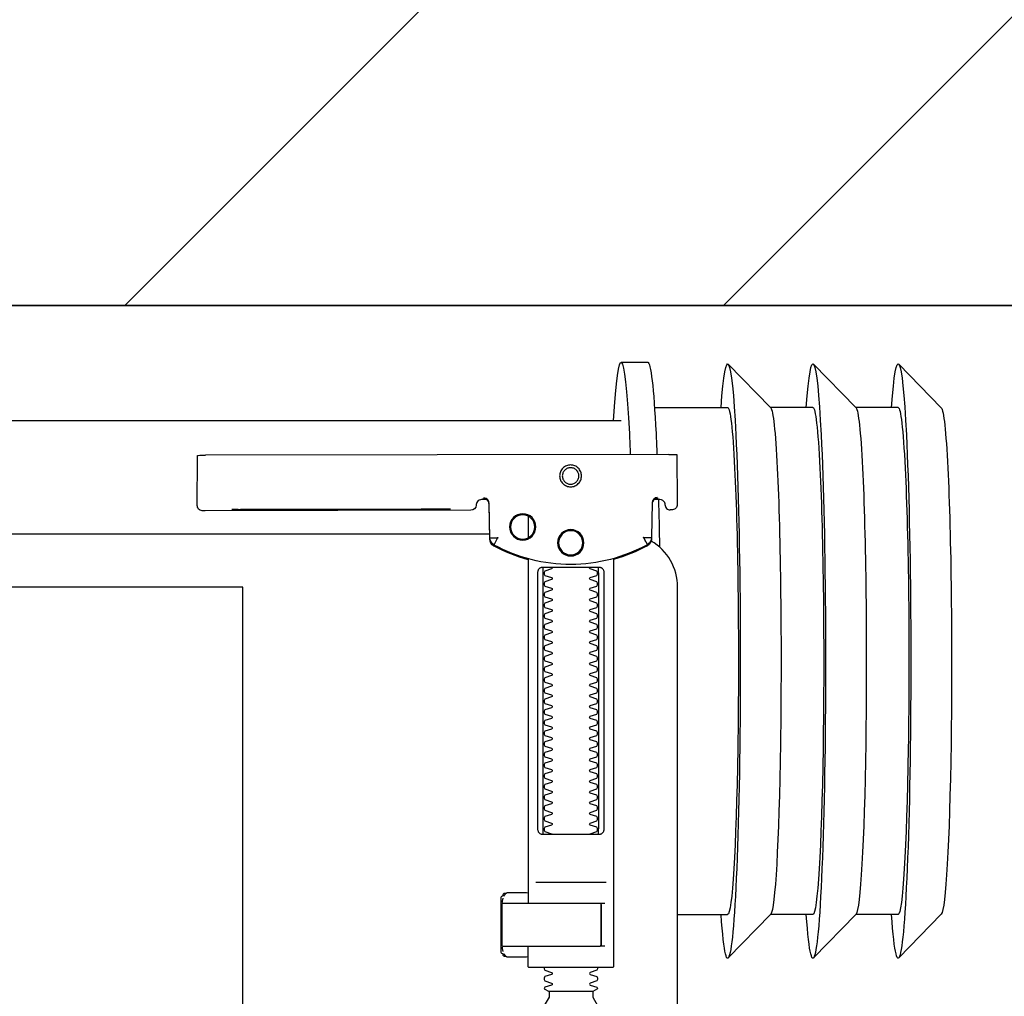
# Model space of a CAD drawing. Header units: millimetres. Extents: x 28600 to 181045, y -399112 to -163690.
# Tile 132 of 256: x 60986 to 61005, y -197748 to -197729. Entities that reach past the tile are written whole.
import ezdxf

# ---------------------------------------------------------------- set-up
doc = ezdxf.new("R2010")
doc.units = ezdxf.units.MM
doc.layers.get('0').update_dxf_attribs({"color": 8})
doc.layers.add('!! 1_hatch projektowane ściany', color=8, linetype='Continuous')
doc.layers.add('!! 1_PROJ Sciany', color=8, linetype='Continuous')
doc.layers.add('!!_@ wypos sanit nd', color=8, linetype='Continuous', plot=False)

# ---------------------------------------------------------------- blocks, each defined once
blk = doc.blocks.new('A$C4ebe9e89')
for points in [[(-0.24944, 0.17326), (-0.24147, 0.18145)], [(-0.24136, 0.17331), (-0.23341, 0.17331), (-0.22548, 0.18145)], [(-0.22538, 0.17331), (-0.21743, 0.17331), (-0.2095, 0.18145)], [(-0.18941, 0.18181), (-0.19441, 0.18181)], [(-0.19567, 0.17331), (-0.20939, 0.17331)], [(-0.18941, 0.17081), (-0.04454, 0.17081), (-0.04035, 0.17071), (-0.03616, 0.17042), (-0.032, 0.16993), (-0.02786, 0.16925), (-0.02376, 0.16837), (-0.0197, 0.16731), (-0.0157, 0.16606), (-0.01176, 0.16462), (-0.00789, 0.163), (-0.0041, 0.1612), (-0.0004, 0.15923), (0.0032, 0.15708), (0.00671, 0.15478), (0.0101, 0.1523), (0.01337, 0.14968)], [(-0.19839, 0.16455), (-0.11148, 0.16437)], [(-0.19593, 0.15629), (-0.19608, 0.15629), (-0.19638, 0.15629), (-0.19593, 0.1562), (-0.19577, 0.15614), (-0.19563, 0.15605), (-0.19551, 0.15594), (-0.1954, 0.15581), (-0.19532, 0.15567), (-0.19526, 0.15551), (-0.19523, 0.15535)], [(-0.16479, 0.14865), (-0.16466, 0.1552), (-0.16464, 0.15536), (-0.1646, 0.15551), (-0.16454, 0.15566), (-0.16445, 0.15579), (-0.16435, 0.15591), (-0.16422, 0.15601), (-0.16408, 0.15609), (-0.16394, 0.15614), (-0.16348, 0.15622), (-0.1638, 0.15623), (-0.16395, 0.15623)], [(-0.12195, 0.15427), (-0.15195, 0.15433)], [(-0.15195, 0.15423), (-0.12195, 0.15417)], [(-0.172, 0.15297), (-0.172, 0.14892)], [(0.16493, 0.14968), (-0.16477, 0.14968)], [(-0.172, 0.14497), (-0.172, 0.08036)], [(-0.1852, 0.14236), (-0.1852, 0.09436)], [(-0.1748, 0.09436), (-0.1748, 0.14236)], [(-0.11847, 0.04968), (-0.11847, 0.13968), (0.11153, 0.13968), (0.11153, 0.04968)], [(-0.17342, 0.08436), (-0.18658, 0.08436)], [(-0.172, 0.0823), (-0.17167, 0.08236), (-0.1682, 0.08236), (-0.16809, 0.08236), (-0.16798, 0.08234), (-0.16789, 0.08225), (-0.16779, 0.08224), (-0.16762, 0.08223), (-0.16752, 0.08223), (-0.16741, 0.08221), (-0.1673, 0.08214), (-0.16725, 0.082), (-0.16725, 0.08174), (-0.16711, 0.08172), (-0.16701, 0.08168), (-0.16693, 0.08162), (-0.16687, 0.08148), (-0.16687, 0.07124), (-0.16691, 0.07111), (-0.16701, 0.07103), (-0.16725, 0.07098), (-0.16725, 0.07071), (-0.16728, 0.07061), (-0.16735, 0.07054), (-0.16746, 0.0705), (-0.16762, 0.07049), (-0.16775, 0.07048), (-0.16789, 0.07046), (-0.16797, 0.07039), (-0.16807, 0.07036), (-0.1682, 0.07036), (-0.17167, 0.07036), (-0.172, 0.07041)], [(-0.16829, 0.08235), (-0.16772, 0.08221), (-0.16738, 0.08176)], [(-0.16723, 0.08135), (-0.16714, 0.08082), (-0.16713, 0.08055)], [(-0.18633, 0.08036), (-0.17526, 0.08036), (-0.17367, 0.08036)], [(-0.24944, 0.07835), (-0.24147, 0.07016)], [(-0.24136, 0.07831), (-0.23341, 0.07831), (-0.22548, 0.07016)], [(-0.22538, 0.07831), (-0.21743, 0.07831), (-0.2095, 0.07016)], [(-0.2, 0.07831), (-0.20939, 0.07831)], [(-0.18633, 0.07236), (-0.1855, 0.07236), (-0.18567, 0.07246), (-0.1857, 0.07256)], [(-0.16713, 0.07216), (-0.16714, 0.0719), (-0.16723, 0.07137)], [(-0.16738, 0.07096), (-0.16772, 0.07051), (-0.16829, 0.07036)], [(-0.1841, 0.06388), (-0.1759, 0.06388)]]:
    blk.add_lwpolyline(points)
for points in [[(-0.19989, 0.16454), (-0.19995, 0.15554, 0.009369), (-0.19993, 0.15511), (-0.19991, 0.15494), (-0.19986, 0.15477), (-0.19978, 0.15461), (-0.19968, 0.15447), (-0.19955, 0.15435), (-0.1994, 0.15426), (-0.19924, 0.15419), (-0.19907, 0.15415), (-0.19895, 0.15414), (-0.1988, 0.15414)], [(-0.16412, 0.15607), (-0.16324, 0.15607), (-0.16303, 0.15604), (-0.16282, 0.15598), (-0.16264, 0.15587), (-0.16249, 0.15572), (-0.16236, 0.15555), (-0.16228, 0.15535), (-0.16224, 0.15515, 0.002299), (-0.16224, 0.15503, 0.40455), (-0.16124, 0.15406), (-0.11145, 0.15396), (-0.11127, 0.15396), (-0.11111, 0.15396), (-0.11099, 0.15396), (-0.11083, 0.15397), (-0.11065, 0.15401), (-0.11048, 0.15408), (-0.11033, 0.15418), (-0.1102, 0.1543), (-0.11009, 0.15445), (-0.11001, 0.15461), (-0.10996, 0.15479), (-0.10995, 0.15497), (-0.10997, 0.16396), (-0.10998, 0.16435)], [(-0.19576, 0.15613), (-0.19665, 0.15613, 0.282591), (-0.19753, 0.15558), (-0.19757, 0.15549), (-0.19761, 0.15538), (-0.19763, 0.15529), (-0.19764, 0.15514, -0.415352), (-0.19864, 0.15414)], [(-0.19623, 0.15644), (-0.19587, 0.15638), (-0.19555, 0.15617), (-0.19533, 0.15585), (-0.19523, 0.1555), (-0.19513, 0.14894), (-0.19513, 0.14888, 0.265347), (-0.19435, 0.14762, 0.125711), (-0.17997, 0.14391, 0.125711), (-0.16558, 0.14756, 0.26954), (-0.16479, 0.14885), (-0.16467, 0.1554), (-0.16464, 0.15562), (-0.16456, 0.15583), (-0.16444, 0.15601), (-0.16428, 0.15617), (-0.16409, 0.15628), (-0.16388, 0.15635), (-0.16368, 0.15638)], [(-0.15993, 0.04968), (-0.17248, 0.04968, 0.405519), (-0.172, 0.05018), (-0.172, 0.05088, 0.414214), (-0.1725, 0.05138), (-0.1875, 0.05138, 0.414214), (-0.188, 0.05088), (-0.188, 0.05018, 0.405519), (-0.18751, 0.04968), (-0.19, 0.04968, -0.414214), (-0.2, 0.05968), (-0.2, 0.13968, -0.266001), (-0.19506, 0.1483)], [(-0.19512, 0.14869), (-0.19511, 0.1485), (-0.19509, 0.1484), (-0.19506, 0.1483), (-0.19503, 0.1482), (-0.19498, 0.1481), (-0.19493, 0.148), (-0.19488, 0.14791), (-0.19482, 0.14782), (-0.19475, 0.14774), (-0.19467, 0.14766), (-0.1946, 0.14759), (-0.19451, 0.14753), (-0.19443, 0.14747), (-0.19434, 0.14742), (-0.19358, 0.14701), (-0.19281, 0.14663), (-0.19203, 0.14628), (-0.19124, 0.14594), (-0.19044, 0.14563), (-0.18964, 0.14534), (-0.18882, 0.14507), (-0.188, 0.14483), (-0.188, 0.06856, 0.414214), (-0.1878, 0.06836), (-0.17545, 0.06836), (-0.1722, 0.06836, 0.414214), (-0.172, 0.06856), (-0.172, 0.07236)], [(-0.172, 0.14478), (-0.17117, 0.14502), (-0.17034, 0.14528), (-0.16952, 0.14557), (-0.16871, 0.14588), (-0.16791, 0.14622), (-0.16712, 0.14657), (-0.16635, 0.14695), (-0.16558, 0.14736), (-0.16557, 0.14736, 0.269546), (-0.16479, 0.14865)], [(-0.18353, 0.09336, 0.182836), (-0.18364, 0.09345), (-0.18485, 0.09386, 0.050055), (-0.185, 0.09412), (-0.185, 0.0944, 0.050055), (-0.18485, 0.09466), (-0.18364, 0.09507, 0.719897), (-0.18364, 0.09545), (-0.18485, 0.09586, 0.050055), (-0.185, 0.09612), (-0.185, 0.0964, 0.050055), (-0.18485, 0.09666), (-0.18364, 0.09707, 0.719897), (-0.18364, 0.09745), (-0.18485, 0.09786, 0.050055), (-0.185, 0.09812), (-0.185, 0.0984, 0.050055), (-0.18485, 0.09866), (-0.18364, 0.09907, 0.719897), (-0.18364, 0.09945), (-0.18485, 0.09986, 0.050055), (-0.185, 0.10012), (-0.185, 0.1004, 0.050055), (-0.18485, 0.10066), (-0.18364, 0.10107, 0.719897), (-0.18364, 0.10145), (-0.18485, 0.10186, 0.050055), (-0.185, 0.10212), (-0.185, 0.1024, 0.050055), (-0.18485, 0.10266), (-0.18364, 0.10307, 0.719897), (-0.18364, 0.10345), (-0.18485, 0.10386, 0.050055), (-0.185, 0.10412), (-0.185, 0.1044, 0.050055), (-0.18485, 0.10466), (-0.18364, 0.10507, 0.719897), (-0.18364, 0.10545), (-0.18485, 0.10586, 0.050055), (-0.185, 0.10612), (-0.185, 0.1064, 0.050055), (-0.18485, 0.10666), (-0.18364, 0.10707, 0.719897), (-0.18364, 0.10745), (-0.18485, 0.10786, 0.050055), (-0.185, 0.10812), (-0.185, 0.1084, 0.050055), (-0.18485, 0.10866), (-0.18364, 0.10907, 0.719897), (-0.18364, 0.10945), (-0.18485, 0.10986, 0.050055), (-0.185, 0.11012), (-0.185, 0.1104, 0.050055), (-0.18485, 0.11066), (-0.18364, 0.11107, 0.719897), (-0.18364, 0.11145), (-0.18485, 0.11186, 0.050055), (-0.185, 0.11212), (-0.185, 0.1124, 0.050055), (-0.18485, 0.11266), (-0.18364, 0.11307, 0.719897), (-0.18364, 0.11345), (-0.18485, 0.11386, 0.050055), (-0.185, 0.11412), (-0.185, 0.1144, 0.050055), (-0.18485, 0.11466), (-0.18364, 0.11507, 0.719897), (-0.18364, 0.11545), (-0.18485, 0.11586, 0.050055), (-0.185, 0.11612), (-0.185, 0.1164, 0.050055), (-0.18485, 0.11666), (-0.18364, 0.11707, 0.719897), (-0.18364, 0.11745), (-0.18485, 0.11786, 0.050055), (-0.185, 0.11812), (-0.185, 0.1184, 0.050055), (-0.18485, 0.11866), (-0.18364, 0.11907, 0.719897), (-0.18364, 0.11945), (-0.18485, 0.11986, 0.050055), (-0.185, 0.12012), (-0.185, 0.1204, 0.050055), (-0.18485, 0.12066), (-0.18364, 0.12107, 0.719897), (-0.18364, 0.12145), (-0.18485, 0.12186, 0.050055), (-0.185, 0.12212), (-0.185, 0.1224, 0.050055), (-0.18485, 0.12266), (-0.18364, 0.12307, 0.719897), (-0.18364, 0.12345), (-0.18485, 0.12386, 0.050055), (-0.185, 0.12412), (-0.185, 0.1244, 0.050055), (-0.18485, 0.12466), (-0.18364, 0.12507, 0.719897), (-0.18364, 0.12545), (-0.18485, 0.12586, 0.050055), (-0.185, 0.12612), (-0.185, 0.1264, 0.050055), (-0.18485, 0.12666), (-0.18364, 0.12707, 0.719897), (-0.18364, 0.12745), (-0.18485, 0.12786, 0.050055), (-0.185, 0.12812), (-0.185, 0.1284, 0.050055), (-0.18485, 0.12866), (-0.18364, 0.12907, 0.719897), (-0.18364, 0.12945), (-0.18485, 0.12986, 0.050055), (-0.185, 0.13012), (-0.185, 0.1304, 0.050055), (-0.18485, 0.13066), (-0.18364, 0.13107, 0.719897), (-0.18364, 0.13145), (-0.18485, 0.13186, 0.050055), (-0.185, 0.13212), (-0.185, 0.1324, 0.050055), (-0.18485, 0.13266), (-0.18364, 0.13307, 0.719897), (-0.18364, 0.13345), (-0.18485, 0.13386, 0.050055), (-0.185, 0.13412), (-0.185, 0.1344, 0.050055), (-0.18485, 0.13466), (-0.18364, 0.13507, 0.719897), (-0.18364, 0.13545), (-0.18485, 0.13586, 0.050055), (-0.185, 0.13612), (-0.185, 0.1364, 0.050055), (-0.18485, 0.13666), (-0.18364, 0.13707, 0.719897), (-0.18364, 0.13745), (-0.18485, 0.13786, 0.050055), (-0.185, 0.13812), (-0.185, 0.1384, 0.050055), (-0.18485, 0.13866), (-0.18364, 0.13907, 0.719897), (-0.18364, 0.13945), (-0.18485, 0.13986, 0.050055), (-0.185, 0.14012), (-0.185, 0.1404, 0.050055), (-0.18485, 0.14066), (-0.18364, 0.14107, 0.719897), (-0.18364, 0.14145), (-0.18485, 0.14186, 0.050055), (-0.185, 0.14212), (-0.185, 0.1424, 0.050055), (-0.18485, 0.14266), (-0.18364, 0.14307, 0.474594), (-0.18353, 0.14336)], [(-0.17647, 0.14336, 0.474594), (-0.17636, 0.14307), (-0.17514, 0.14266, 0.050055), (-0.175, 0.1424), (-0.175, 0.14212, 0.050055), (-0.17514, 0.14186), (-0.17636, 0.14145, 0.719897), (-0.17636, 0.14107), (-0.17514, 0.14066, 0.050055), (-0.175, 0.1404), (-0.175, 0.14012, 0.050055), (-0.17514, 0.13986), (-0.17636, 0.13945, 0.719897), (-0.17636, 0.13907), (-0.17514, 0.13866, 0.050055), (-0.175, 0.1384), (-0.175, 0.13812, 0.050055), (-0.17514, 0.13786), (-0.17636, 0.13745, 0.719897), (-0.17636, 0.13707), (-0.17514, 0.13666, 0.050055), (-0.175, 0.1364), (-0.175, 0.13612, 0.050055), (-0.17514, 0.13586), (-0.17636, 0.13545, 0.719897), (-0.17636, 0.13507), (-0.17514, 0.13466, 0.050055), (-0.175, 0.1344), (-0.175, 0.13412, 0.050055), (-0.17514, 0.13386), (-0.17636, 0.13345, 0.719897), (-0.17636, 0.13307), (-0.17514, 0.13266, 0.050055), (-0.175, 0.1324), (-0.175, 0.13212, 0.050055), (-0.17514, 0.13186), (-0.17636, 0.13145, 0.719897), (-0.17636, 0.13107), (-0.17514, 0.13066, 0.050055), (-0.175, 0.1304), (-0.175, 0.13012, 0.050055), (-0.17514, 0.12986), (-0.17636, 0.12945, 0.719897), (-0.17636, 0.12907), (-0.17514, 0.12866, 0.050055), (-0.175, 0.1284), (-0.175, 0.12812, 0.050055), (-0.17514, 0.12786), (-0.17636, 0.12745, 0.719897), (-0.17636, 0.12707), (-0.17514, 0.12666, 0.050055), (-0.175, 0.1264), (-0.175, 0.12612, 0.050055), (-0.17514, 0.12586), (-0.17636, 0.12545, 0.719897), (-0.17636, 0.12507), (-0.17514, 0.12466, 0.050055), (-0.175, 0.1244), (-0.175, 0.12412, 0.050055), (-0.17514, 0.12386), (-0.17636, 0.12345, 0.719897), (-0.17636, 0.12307), (-0.17514, 0.12266, 0.050055), (-0.175, 0.1224), (-0.175, 0.12212, 0.050055), (-0.17514, 0.12186), (-0.17636, 0.12145, 0.719897), (-0.17636, 0.12107), (-0.17514, 0.12066, 0.050055), (-0.175, 0.1204), (-0.175, 0.12012, 0.050055), (-0.17514, 0.11986), (-0.17636, 0.11945, 0.719897), (-0.17636, 0.11907), (-0.17514, 0.11866, 0.050055), (-0.175, 0.1184), (-0.175, 0.11812, 0.050055), (-0.17514, 0.11786), (-0.17636, 0.11745, 0.719897), (-0.17636, 0.11707), (-0.17514, 0.11666, 0.050055), (-0.175, 0.1164), (-0.175, 0.11612, 0.050055), (-0.17514, 0.11586), (-0.17636, 0.11545, 0.719897), (-0.17636, 0.11507), (-0.17514, 0.11466, 0.050055), (-0.175, 0.1144), (-0.175, 0.11412, 0.050055), (-0.17514, 0.11386), (-0.17636, 0.11345, 0.719897), (-0.17636, 0.11307), (-0.17514, 0.11266, 0.050055), (-0.175, 0.1124), (-0.175, 0.11212, 0.050055), (-0.17514, 0.11186), (-0.17636, 0.11145, 0.719897), (-0.17636, 0.11107), (-0.17514, 0.11066, 0.050055), (-0.175, 0.1104), (-0.175, 0.11012, 0.050055), (-0.17514, 0.10986), (-0.17636, 0.10945, 0.719897), (-0.17636, 0.10907), (-0.17514, 0.10866, 0.050055), (-0.175, 0.1084), (-0.175, 0.10812, 0.050055), (-0.17514, 0.10786), (-0.17636, 0.10745, 0.719897), (-0.17636, 0.10707), (-0.17514, 0.10666, 0.050055), (-0.175, 0.1064), (-0.175, 0.10612, 0.050055), (-0.17514, 0.10586), (-0.17636, 0.10545, 0.719897), (-0.17636, 0.10507), (-0.17514, 0.10466, 0.050055), (-0.175, 0.1044), (-0.175, 0.10412, 0.050055), (-0.17514, 0.10386), (-0.17636, 0.10345, 0.719897), (-0.17636, 0.10307), (-0.17514, 0.10266, 0.050055), (-0.175, 0.1024), (-0.175, 0.10212, 0.050055), (-0.17514, 0.10186), (-0.17636, 0.10145, 0.719897), (-0.17636, 0.10107), (-0.17514, 0.10066, 0.050055), (-0.175, 0.1004), (-0.175, 0.10012, 0.050055), (-0.17514, 0.09986), (-0.17636, 0.09945, 0.719897), (-0.17636, 0.09907), (-0.17514, 0.09866, 0.050055), (-0.175, 0.0984), (-0.175, 0.09812, 0.050055), (-0.17514, 0.09786), (-0.17636, 0.09745, 0.719897), (-0.17636, 0.09707), (-0.17514, 0.09666, 0.050055), (-0.175, 0.0964), (-0.175, 0.09612, 0.050055), (-0.17514, 0.09586), (-0.17636, 0.09545, 0.719897), (-0.17636, 0.09507), (-0.17514, 0.09466, 0.050055), (-0.175, 0.0944), (-0.175, 0.09412, 0.050055), (-0.17514, 0.09386), (-0.17636, 0.09345, 0.182836), (-0.17647, 0.09336)], [(-0.1857, 0.08016), (-0.1857, 0.07256), (-0.1857, 0.08016), (-0.18567, 0.08026), (-0.18559, 0.08034), (-0.17695, 0.08036), (-0.16725, 0.08036, -0.414214), (-0.16705, 0.08016), (-0.16705, 0.07256, -0.414214), (-0.16725, 0.07236), (-0.18543, 0.07236), (-0.18553, 0.0724), (-0.18559, 0.07256)], [(-0.185, 0.06836), (-0.185, 0.06812, -0.050055), (-0.18485, 0.06786), (-0.18364, 0.06745, -0.719897), (-0.18364, 0.06707), (-0.18485, 0.06666, -0.050055), (-0.185, 0.0664), (-0.185, 0.06612, -0.050055), (-0.18485, 0.06586), (-0.18364, 0.06545, -0.719897), (-0.18364, 0.06507), (-0.18485, 0.06466, -0.050055), (-0.185, 0.0644), (-0.1841, 0.06388), (-0.1841, 0.06282), (-0.185, 0.06126), (-0.185, 0.05138)], [(-0.175, 0.06836), (-0.175, 0.06812, 0.050055), (-0.17514, 0.06786), (-0.17636, 0.06745, 0.719897), (-0.17636, 0.06707), (-0.17514, 0.06666, 0.050055), (-0.175, 0.0664), (-0.175, 0.06612, 0.050055), (-0.17514, 0.06586), (-0.17636, 0.06545, 0.719897), (-0.17636, 0.06507), (-0.17514, 0.06466, 0.050055), (-0.175, 0.0644), (-0.1759, 0.06388), (-0.1759, 0.06282), (-0.175, 0.06126), (-0.175, 0.05138)]]:
    blk.add_lwpolyline(points, format="xyb")
for points in [[(-0.17994, 0.16256), (-0.17974, 0.16255), (-0.17954, 0.16252), (-0.17934, 0.16247), (-0.17915, 0.1624), (-0.17897, 0.16231), (-0.1788, 0.16221), (-0.17864, 0.16209), (-0.17849, 0.16196), (-0.17836, 0.16181), (-0.17824, 0.16165), (-0.17813, 0.16147), (-0.17805, 0.16129), (-0.17798, 0.1611), (-0.17793, 0.16091), (-0.1779, 0.16071), (-0.17789, 0.16051), (-0.1779, 0.16031), (-0.17793, 0.16011), (-0.17798, 0.15991), (-0.17805, 0.15972), (-0.17814, 0.15954), (-0.17824, 0.15937), (-0.17836, 0.15921), (-0.1785, 0.15906), (-0.17865, 0.15893), (-0.17881, 0.15881), (-0.17898, 0.1587), (-0.17916, 0.15862), (-0.17935, 0.15855), (-0.17955, 0.1585), (-0.17975, 0.15847), (-0.17995, 0.15846), (-0.18015, 0.15847), (-0.18035, 0.1585), (-0.18054, 0.15855), (-0.18073, 0.15862), (-0.18091, 0.15871), (-0.18108, 0.15881), (-0.18124, 0.15893), (-0.18139, 0.15907), (-0.18153, 0.15922), (-0.18165, 0.15938), (-0.18175, 0.15955), (-0.18184, 0.15973), (-0.1819, 0.15992), (-0.18195, 0.16012), (-0.18198, 0.16031), (-0.18199, 0.16052), (-0.18198, 0.16072), (-0.18195, 0.16091), (-0.1819, 0.16111), (-0.18183, 0.1613), (-0.18175, 0.16148), (-0.18164, 0.16165), (-0.18152, 0.16181), (-0.18139, 0.16196), (-0.18124, 0.1621), (-0.18108, 0.16222), (-0.1809, 0.16232), (-0.18072, 0.1624), (-0.18053, 0.16247), (-0.18034, 0.16252), (-0.18014, 0.16255)], [(-0.17994, 0.16205), (-0.17979, 0.16205), (-0.17964, 0.16202), (-0.17949, 0.16199), (-0.17935, 0.16194), (-0.17921, 0.16187), (-0.17908, 0.16179), (-0.17896, 0.1617), (-0.17884, 0.1616), (-0.17874, 0.16149), (-0.17865, 0.16136), (-0.17857, 0.16123), (-0.17851, 0.1611), (-0.17846, 0.16095), (-0.17842, 0.1608), (-0.1784, 0.16065), (-0.17839, 0.1605), (-0.1784, 0.16035), (-0.17842, 0.1602), (-0.17846, 0.16005), (-0.17851, 0.15991), (-0.17858, 0.15977), (-0.17866, 0.15964), (-0.17875, 0.15952), (-0.17885, 0.15941), (-0.17896, 0.1593), (-0.17908, 0.15921), (-0.17921, 0.15914), (-0.17935, 0.15907), (-0.1795, 0.15902), (-0.17964, 0.15898), (-0.17979, 0.15896), (-0.17995, 0.15895), (-0.1801, 0.15896), (-0.18025, 0.15899), (-0.18039, 0.15902), (-0.18054, 0.15907), (-0.18067, 0.15914), (-0.18081, 0.15922), (-0.18093, 0.15931), (-0.18104, 0.15941), (-0.18114, 0.15952), (-0.18123, 0.15965), (-0.18131, 0.15978), (-0.18138, 0.15991), (-0.18143, 0.16006), (-0.18146, 0.16021), (-0.18148, 0.16036), (-0.18149, 0.16051), (-0.18148, 0.16066), (-0.18146, 0.16081), (-0.18142, 0.16096), (-0.18137, 0.1611), (-0.18131, 0.16124), (-0.18123, 0.16137), (-0.18114, 0.16149), (-0.18104, 0.1616), (-0.18092, 0.1617), (-0.1808, 0.1618), (-0.18067, 0.16187), (-0.18053, 0.16194), (-0.18039, 0.16199), (-0.18024, 0.16203), (-0.18009, 0.16205)], [(-0.17471, 0.14336), (-0.17462, 0.14336), (-0.17454, 0.14335), (-0.17445, 0.14333), (-0.17436, 0.14331), (-0.17428, 0.14327), (-0.1742, 0.14323), (-0.17413, 0.14318), (-0.17406, 0.14313), (-0.174, 0.14306), (-0.17394, 0.14299), (-0.17389, 0.1429), (-0.17384, 0.1428), (-0.1738, 0.1427), (-0.17378, 0.14259), (-0.17376, 0.14247), (-0.17375, 0.14236), (-0.17375, 0.09436), (-0.17376, 0.09424), (-0.17378, 0.09413), (-0.1738, 0.09402), (-0.17384, 0.09391), (-0.17389, 0.09382), (-0.17394, 0.09373), (-0.174, 0.09366), (-0.17406, 0.09359), (-0.17413, 0.09353), (-0.1742, 0.09349), (-0.17428, 0.09344), (-0.17436, 0.09341), (-0.17445, 0.09339), (-0.17454, 0.09337), (-0.17462, 0.09336), (-0.17471, 0.09336), (-0.18529, 0.09336), (-0.18538, 0.09336), (-0.18546, 0.09337), (-0.18555, 0.09339), (-0.18564, 0.09341), (-0.18572, 0.09344), (-0.1858, 0.09349), (-0.18587, 0.09353), (-0.18594, 0.09359), (-0.186, 0.09366), (-0.18606, 0.09373), (-0.18611, 0.09382), (-0.18616, 0.09391), (-0.1862, 0.09402), (-0.18622, 0.09413), (-0.18624, 0.09424), (-0.18624, 0.09436), (-0.18624, 0.14236), (-0.18624, 0.14247), (-0.18622, 0.14259), (-0.1862, 0.1427), (-0.18616, 0.1428), (-0.18611, 0.1429), (-0.18606, 0.14299), (-0.186, 0.14306), (-0.18594, 0.14313), (-0.18587, 0.14318), (-0.1858, 0.14323), (-0.18572, 0.14327), (-0.18564, 0.14331), (-0.18555, 0.14333), (-0.18546, 0.14335), (-0.18538, 0.14336), (-0.18529, 0.14336)]]:
    blk.add_lwpolyline(points, close=True)
for points in [[(-0.19435, 0.14766), (-0.19435, 0.14766), (-0.19435, 0.14766), (-0.19435, 0.14766), (-0.19435, 0.14766), (-0.19435, 0.14766), (-0.19434, 0.14766), (-0.19434, 0.14766), (-0.19434, 0.14766), (-0.19434, 0.14766), (-0.19434, 0.14766), (-0.19435, 0.14766), (-0.19435, 0.14766), (-0.19435, 0.14766), (-0.19435, 0.14766), (-0.19435, 0.14766), (-0.19435, 0.14766), (-0.19435, 0.14766), (-0.19435, 0.14766), (-0.19435, 0.14767), (-0.19435, 0.14767), (-0.19435, 0.14767), (-0.19435, 0.14767), (-0.19435, 0.14767), (-0.19435, 0.14767), (-0.19435, 0.14768), (-0.19434, 0.14768), (-0.19434, 0.14768), (-0.19434, 0.14769), (-0.19434, 0.14769), (-0.19433, 0.1477), (-0.19433, 0.1477), (-0.19433, 0.14771), (-0.19433, 0.14771), (-0.19433, 0.14772), (-0.19432, 0.14772), (-0.19432, 0.14773), (-0.19432, 0.14773), (-0.19431, 0.14774), (-0.19431, 0.14774), (-0.19431, 0.14775), (-0.1943, 0.14776), (-0.1943, 0.14776), (-0.1943, 0.14777), (-0.19429, 0.14778), (-0.19429, 0.14779), (-0.19428, 0.14779), (-0.19428, 0.1478), (-0.19428, 0.14781), (-0.19427, 0.14782), (-0.19427, 0.14783), (-0.19426, 0.14784), (-0.19426, 0.14784), (-0.19425, 0.14785), (-0.19425, 0.14786), (-0.19424, 0.14787), (-0.19424, 0.14788), (-0.19423, 0.14789), (-0.19423, 0.1479), (-0.19422, 0.14791), (-0.19421, 0.14792), (-0.19421, 0.14793), (-0.1942, 0.14794), (-0.1942, 0.14796), (-0.19419, 0.14797), (-0.19418, 0.14798), (-0.19418, 0.14799), (-0.19417, 0.148), (-0.19416, 0.14801), (-0.19416, 0.14803), (-0.19415, 0.14804), (-0.19414, 0.14806), (-0.19412, 0.14809), (-0.19411, 0.14812), (-0.19409, 0.14814), (-0.19408, 0.14817), (-0.19406, 0.1482), (-0.19405, 0.14823), (-0.19395, 0.14841), (-0.19393, 0.14844), (-0.19389, 0.14851), (-0.19388, 0.14854), (-0.19386, 0.14858), (-0.19384, 0.14861), (-0.19382, 0.14864), (-0.1938, 0.14868), (-0.19378, 0.14871), (-0.19376, 0.14875), (-0.19375, 0.14877), (-0.19375, 0.14878), (-0.19374, 0.14878), (-0.19373, 0.1488), (-0.19373, 0.14881), (-0.19372, 0.14882), (-0.19372, 0.14883), (-0.19371, 0.14884), (-0.19371, 0.14885), (-0.1937, 0.14885), (-0.1937, 0.14886), (-0.1937, 0.14886), (-0.1937, 0.14886), (-0.1937, 0.14887), (-0.1937, 0.14887), (-0.19369, 0.14888), (-0.19369, 0.14889), (-0.19369, 0.14889), (-0.19368, 0.1489), (-0.19368, 0.1489), (-0.19368, 0.1489), (-0.19368, 0.14891), (-0.19367, 0.14891), (-0.19367, 0.14892), (-0.19366, 0.14892), (-0.19366, 0.14892), (-0.19365, 0.14893), (-0.19365, 0.14893), (-0.19364, 0.14894), (-0.19364, 0.14894), (-0.19364, 0.14894), (-0.19363, 0.14895), (-0.19363, 0.14895), (-0.19363, 0.14896), (-0.19363, 0.14896), (-0.19363, 0.14896), (-0.19363, 0.14897), (-0.19363, 0.14897), (-0.19363, 0.14898), (-0.19363, 0.14898), (-0.19363, 0.14899), (-0.19363, 0.14899), (-0.19364, 0.14899), (-0.19364, 0.149), (-0.19364, 0.149), (-0.19364, 0.149), (-0.19365, 0.149), (-0.19365, 0.149), (-0.19365, 0.149), (-0.19365, 0.149), (-0.19365, 0.149), (-0.19365, 0.149), (-0.19366, 0.149), (-0.19366, 0.149), (-0.19366, 0.149), (-0.19366, 0.149), (-0.19366, 0.149), (-0.19367, 0.149), (-0.19367, 0.149), (-0.19367, 0.149), (-0.19367, 0.149), (-0.19368, 0.149), (-0.19368, 0.149), (-0.19368, 0.149), (-0.19369, 0.149), (-0.19369, 0.14899), (-0.1937, 0.14899), (-0.1937, 0.14899), (-0.1937, 0.14899), (-0.19371, 0.14899), (-0.19371, 0.14899), (-0.19371, 0.14899), (-0.19372, 0.14898), (-0.19372, 0.14898), (-0.19373, 0.14898), (-0.19373, 0.14898), (-0.19373, 0.14898), (-0.19374, 0.14898), (-0.19374, 0.14898), (-0.19375, 0.14898), (-0.19375, 0.14899), (-0.19376, 0.14899), (-0.19376, 0.14899), (-0.19376, 0.14899), (-0.19377, 0.14899), (-0.19377, 0.14899), (-0.19377, 0.14899), (-0.19378, 0.14899), (-0.19378, 0.14899), (-0.19378, 0.14899), (-0.19378, 0.14899), (-0.19378, 0.14899), (-0.19379, 0.14899), (-0.19379, 0.14899), (-0.19379, 0.14899), (-0.1938, 0.14899), (-0.1938, 0.14899), (-0.19381, 0.14899), (-0.19381, 0.14899), (-0.19382, 0.14899), (-0.19382, 0.14899), (-0.19383, 0.14899), (-0.19384, 0.14899), (-0.19385, 0.14899), (-0.19385, 0.14899), (-0.19386, 0.14899), (-0.19387, 0.14899), (-0.19388, 0.14899), (-0.19388, 0.14899), (-0.19389, 0.14898), (-0.1939, 0.14898), (-0.19391, 0.14898), (-0.19392, 0.14898), (-0.19397, 0.14898), (-0.19398, 0.14898), (-0.19399, 0.14898), (-0.194, 0.14898), (-0.19401, 0.14898), (-0.19402, 0.14898), (-0.19403, 0.14898), (-0.19404, 0.14898), (-0.19406, 0.14898), (-0.19407, 0.14898), (-0.19408, 0.14898), (-0.19409, 0.14898), (-0.1941, 0.14898), (-0.19411, 0.14898), (-0.19416, 0.14898), (-0.19419, 0.14898), (-0.19421, 0.14898), (-0.19424, 0.14898), (-0.19426, 0.14898), (-0.19428, 0.14898), (-0.19431, 0.14898), (-0.19433, 0.14898), (-0.19435, 0.14898), (-0.19438, 0.14897), (-0.19455, 0.14897), (-0.19457, 0.14897), (-0.19459, 0.14897), (-0.19461, 0.14897), (-0.19463, 0.14897), (-0.19464, 0.14897), (-0.19465, 0.14897), (-0.19466, 0.14897), (-0.19467, 0.14897), (-0.19468, 0.14897), (-0.19469, 0.14897), (-0.1947, 0.14897), (-0.19471, 0.14897), (-0.19472, 0.14897), (-0.19473, 0.14897), (-0.19473, 0.14897), (-0.19474, 0.14897), (-0.19475, 0.14897), (-0.19476, 0.14897), (-0.19477, 0.14897), (-0.19478, 0.14897), (-0.19479, 0.14897), (-0.19479, 0.14897), (-0.1948, 0.14897), (-0.19481, 0.14897), (-0.19482, 0.14896), (-0.19483, 0.14896), (-0.19483, 0.14896), (-0.19484, 0.14896), (-0.19485, 0.14896), (-0.19486, 0.14896), (-0.19486, 0.14896), (-0.19487, 0.14896), (-0.19488, 0.14896), (-0.19489, 0.14896), (-0.19489, 0.14896), (-0.1949, 0.14896), (-0.19491, 0.14896), (-0.19491, 0.14896), (-0.19492, 0.14896), (-0.19493, 0.14896), (-0.19493, 0.14896), (-0.19494, 0.14896), (-0.19495, 0.14896), (-0.19495, 0.14896), (-0.19496, 0.14896), (-0.19497, 0.14896), (-0.19498, 0.14896), (-0.19499, 0.14896), (-0.19499, 0.14896), (-0.195, 0.14896), (-0.19501, 0.14896), (-0.19501, 0.14896), (-0.19502, 0.14896), (-0.19502, 0.14896), (-0.19503, 0.14896), (-0.19503, 0.14896), (-0.19504, 0.14896), (-0.19504, 0.14896), (-0.19504, 0.14896), (-0.19505, 0.14896), (-0.19505, 0.14896), (-0.19506, 0.14896), (-0.19506, 0.14896), (-0.19506, 0.14896), (-0.19507, 0.14896), (-0.19507, 0.14896), (-0.19508, 0.14896), (-0.19508, 0.14896), (-0.19508, 0.14896), (-0.19509, 0.14896), (-0.19509, 0.14896), (-0.19509, 0.14896), (-0.1951, 0.14896), (-0.1951, 0.14896), (-0.1951, 0.14896), (-0.1951, 0.14896), (-0.19511, 0.14896), (-0.19511, 0.14896), (-0.19511, 0.14896), (-0.19511, 0.14896), (-0.19511, 0.14896), (-0.19512, 0.14896), (-0.19512, 0.14896), (-0.19512, 0.14896), (-0.19512, 0.14896), (-0.19512, 0.14896), (-0.19512, 0.14896), (-0.19512, 0.14895), (-0.19513, 0.14895), (-0.19513, 0.14895), (-0.19513, 0.14895), (-0.19513, 0.14895), (-0.19513, 0.14895), (-0.19513, 0.14895), (-0.19513, 0.14895), (-0.19513, 0.14895), (-0.19513, 0.14895), (-0.19513, 0.14895), (-0.19513, 0.14895), (-0.19513, 0.14895), (-0.19513, 0.14895), (-0.19513, 0.14895), (-0.19513, 0.14896), (-0.19513, 0.14896), (-0.19513, 0.14896), (-0.19513, 0.14896), (-0.19513, 0.14896), (-0.19513, 0.14896), (-0.19513, 0.14896), (-0.19513, 0.14896), (-0.19513, 0.14896), (-0.19513, 0.14896), (-0.19513, 0.14896), (-0.19513, 0.14896), (-0.19513, 0.14896), (-0.19513, 0.14896), (-0.19513, 0.14896), (-0.19513, 0.14895), (-0.19513, 0.14895, 0.269547)], [(-0.1648, 0.14889), (-0.16481, 0.14889), (-0.16484, 0.1489), (-0.16497, 0.1489), (-0.16603, 0.14893), (-0.16612, 0.14893), (-0.16616, 0.14893), (-0.1662, 0.14893), (-0.16623, 0.14894), (-0.16627, 0.14895), (-0.1663, 0.14893), (-0.1663, 0.1489), (-0.16627, 0.14888), (-0.16625, 0.14885), (-0.16623, 0.14881), (-0.16621, 0.14878), (-0.16619, 0.14875), (-0.16561, 0.14767), (-0.16559, 0.14763), (-0.16558, 0.1476, 0.269546)]]:
    blk.add_lwpolyline(points, format="xyb", close=True)
for centre, radius in [((-0.17096, 0.15095), 0.00247), ((-0.17096, 0.15095), 0.00227), ((-0.17997, 0.14797), 0.00247), ((-0.17997, 0.14797), 0.00227)]:
    blk.add_circle(centre, radius)
for centre, major_axis, ratio, start_param, end_param in [((-0.24136, 0.12581), (0, 0.0557), 0.04256, 5.733752, 6.988802), ((-0.22538, 0.12581), (0, 0.0557), 0.04256, 5.733752, 6.988802), ((-0.20939, 0.12581), (0, 0.0557), 0.04256, 5.733752, 6.988802), ((-0.18941, 0.12581), (0, 0.056), 0.04256, 5.645661, 6.988802), ((-0.19441, 0.12581), (0, 0.056), 0.04256, 0, 0.705617), ((-0.24936, 0.12581), (0, 0.0475), 0.04256, 0.043665, 0.705617), ((-0.24136, 0.12581), (0, 0.0475), 0.04256, 0, 0.705617), ((-0.23337, 0.12581), (0, 0.0475), 0.04256, 0.043665, 0.705617), ((-0.22538, 0.12581), (0, 0.0475), 0.04256, 0, 0.705617), ((-0.21738, 0.12581), (0, 0.0475), 0.04256, 0.043665, 0.705617), ((-0.20939, 0.12581), (0, 0.0475), 0.04256, 0, 0.705617), ((-0.24136, 0.12581), (0, 0.0557), 0.04256, 0.705617, 3.691026), ((-0.22538, 0.12581), (0, 0.0557), 0.04256, 0.705617, 3.691026), ((-0.20939, 0.12581), (0, 0.0557), 0.04256, 0.705617, 3.691026), ((-0.19441, 0.12581), (0, 0.056), 0.04256, 0.705617, 0.806963), ((-0.18941, 0.12581), (0, 0.056), 0.04256, 0.705617, 0.807212), ((-0.19839, 0.16453), (-0.0015, 0), 0.008726, 4.712674, 6.283151), ((-0.11148, 0.16436), (-0.0015, 0), 0.008726, 3.141878, 4.712682), ((-0.24936, 0.12581), (0, 0.0475), 0.04256, 0.705617, 3.097928), ((-0.24136, 0.12581), (0, 0.0475), 0.04256, 0.705617, 3.141593), ((-0.23337, 0.12581), (0, 0.0475), 0.04256, 0.705617, 3.097928), ((-0.22538, 0.12581), (0, 0.0475), 0.04256, 0.705617, 3.141593), ((-0.21738, 0.12581), (0, 0.0475), 0.04256, 0.705617, 3.097928), ((-0.20939, 0.12581), (0, 0.0475), 0.04256, 0.705617, 3.141593), ((-0.19663, 0.15713), (-0.000002, -0.001), 0.000289, 6.274459, 6.283185), ((-0.19441, 0.12581), (0, 0.056), 0.04256, 0.998527, 1.179108), ((-0.16324, 0.15707), (-0.000002, -0.001), 0.000289, 6.274459, 6.283185), ((-0.19879, 0.15514), (-0.000011, -0.001), 0.706875, 0, 0.012337), ((-0.19844, 0.15414), (-0.000501, 0.000001), 0.008726, 0.786107, 1.14947), ((-0.19864, 0.15514), (-0.000006, -0.001), 0.408573, 0, 0.00956), ((-0.15195, 0.15428), (0.0055, -0.00001), 0.008726, 1.571085, 4.712678), ((-0.12195, 0.15422), (0.0055, -0.00001), 0.008726, 4.712678, 7.854271), ((-0.19463, 0.14876), (-0.0005, -0.000008), 0.017454, 0, 0.000137), ((-0.16529, 0.14886), (0.0005, -0.00001), 0.000006, 6.282744, 6.283185), ((-0.1852, 0.14236), (0, 0.001), 0.000289, 4.712389, 6.283185), ((-0.1748, 0.14236), (0, -0.001), 0.000289, 1.570796, 3.141593), ((-0.1852, 0.09436), (0, -0.001), 0.000289, 0, 1.570796), ((-0.1748, 0.09436), (0, -0.001), 0.000289, 0, 1.570796), ((-0.16763, 0.08203), (0.000004, 0.0002), 0.133184, 0.00502, 0.005026), ((-0.16723, 0.08153), (0.000013, 0.0002), 0.223, 0.006306, 0.006351), ((-0.16763, 0.07069), (0.000004, -0.0002), 0.133184, 6.278107, 6.278112), ((-0.16723, 0.07118), (0.000013, -0.0002), 0.223, 6.276731, 6.276777)]:
    blk.add_ellipse(centre, major_axis=major_axis, ratio=ratio, start_param=start_param, end_param=end_param)

msp = doc.modelspace()

# ---------------------------------------------------------------- hatches: boundary and pattern name
at = {"layer": '!! 1_hatch projektowane ściany'}
h = msp.add_hatch(dxfattribs=at)
h.set_pattern_fill('ANSI31', color=256, scale=2.5)
h.set_pattern_definition([(45, (0, -1.54), (-5.61266008, 5.61266008), [])])
h.paths.add_polyline_path([(60824.56735, -197734.62813), (61135.43682, -197734.62813), (61135.43682, -197722.62813), (60824.56735, -197722.62813)])

# ---------------------------------------------------------------- linework, layer by layer
msp.add_lwpolyline([(60824.56735, -197734.62813), (61135.43682, -197734.62813), (61135.43682, -197722.62813), (60824.56735, -197722.62813)], close=True, dxfattribs=at)
at = {"layer": '!! 1_PROJ Sciany'}
msp.add_lwpolyline([(61135.43682, -197734.62813), (60824.56735, -197734.62813)], dxfattribs=at)

# ---------------------------------------------------------------- block references
at = {"layer": '!!_@ wypos sanit nd', "xscale": -100, "yscale": 100, "zscale": 100}
msp.add_blockref('A$C4ebe9e89', (60978.45602, -197753.87518), dxfattribs=at)

doc.saveas('drawing.dxf')
